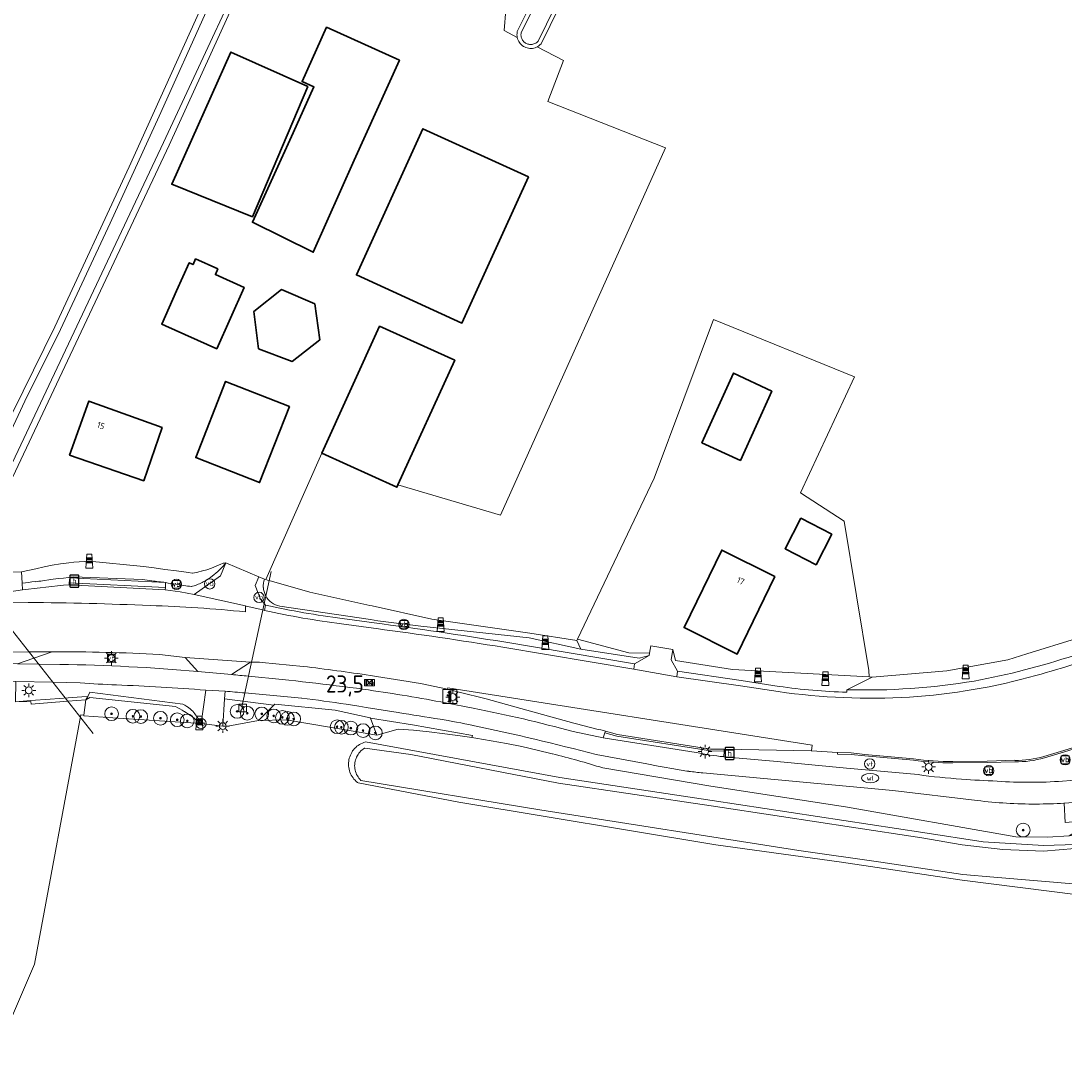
# Model space of a CAD drawing. Header units: metres. Extents: x 125158 to 132124, y 450612 to 454469.
# Tile 106 of 173: x 129095 to 129247, y 452005 to 452158. Entities that reach past the tile are written whole.
import ezdxf
from ezdxf.enums import TextEntityAlignment as Align

# ---------------------------------------------------------------- set-up
doc = ezdxf.new("R2010")
doc.units = ezdxf.units.M
doc.layers.get('0').update_dxf_attribs({"color": 8})
for name, color, linetype, lineweight in [('B-XX-BV-GELEIDECONSTRUCTIE-GV', 8, 'Continuous', 18), ('B-XX-GR-BOOM-S', 8, 'Continuous', 25), ('B-XX-IE-MEUBILAIR_WEGMEUBILAIR-S', 8, 'Continuous', 25), ('B-XX-KL-BRANDSTOF_LOCATIEPAAL-S', 8, 'Continuous', 25), ('B-XX-KL-ET_LS_OV_LICHTMAST-S', 8, 'Continuous', 25), ('B-XX-KL-WATER_PUT-S', 8, 'Continuous', 25), ('B-XX-KW-KUNSTWERK_DUIKER-G', 8, 'Continuous', 18), ('B-XX-OG-BEBOUWING-GV', 8, 'Continuous', 35), ('B-XX-OG-BEBOUWING-T18', 8, 'Continuous', 18), ('B-XX-OG-TERREIN_CULTUURSCHEIDING-GV', 8, 'Continuous', 18), ('B-XX-OG-WATER-GV', 8, 'Continuous', 18), ('B-XX-OG-WATER_SLOOT-GV', 8, 'Continuous', 18), ('B-XX-OG-WEG-GV', 8, 'Continuous', 18), ('B-XX-RI-GWA_RIOOLPUT-S', 8, 'Continuous', 25), ('B-XX-VW-HALTEPAAL-S', 8, 'Continuous', 25), ('B-XX-VW-HECTOMETRERING-S', 8, 'Continuous', 25), ('B-XX-VW-VERKEERSTEKEN_BORD-S', 8, 'Continuous', 25), ('B-XX-VW-VERKEERSTEKEN_DRAAGCONSTRUCTIE-S', 8, 'Continuous', 25)]:
    doc.layers.add(name, color=color, linetype=linetype, lineweight=lineweight)
doc.layers.add('TOPOT30', color=1, linetype='Continuous')
doc.styles.add('ISO', font='iso', dxfattribs={"height": 5})
doc.styles.add('NLCS-ISO', font='NLCS-ISO.ttf')
doc.styles.add('NLCS-ISO-M-T18', font='NLCS-ISO.ttf', dxfattribs={"height": 1.8})

# ---------------------------------------------------------------- blocks, each defined once
blk = doc.blocks.new('SRI-PUT_INSPECTIEPUT_RIOOLPUT-SO')
at = {"color": 0, "linetype": 'ByBlock', "lineweight": 18}
blk.add_lwpolyline([(-1.12, -1.12), (1.12, -1.12), (1.12, 1.12), (-1.12, 1.12)], close=True, dxfattribs=at)
at = {"color": 0, "linetype": 'ByBlock', "lineweight": 18, "style": 'NLCS-ISO'}
blk.add_text('r', height=1.5, dxfattribs=at).set_placement((0, 0.28), align=Align.MIDDLE_CENTER)
blk = doc.blocks.new('SKL-WATER_WATERLEIDINGPUT-SO')
at = {"color": 0, "linetype": 'ByBlock', "lineweight": 18}
blk.add_ellipse((0, 0), major_axis=(2.5, 0), ratio=0.54, dxfattribs=at)
at = {"color": 0, "linetype": 'ByBlock', "lineweight": 18, "style": 'NLCS-ISO'}
blk.add_text('wl', height=1.5, dxfattribs=at).set_placement((0, 0), align=Align.MIDDLE_CENTER)
blk = doc.blocks.new('SIE-WATER_VERKLIKKER_TRANSPORTLEIDING-SO')
at = {"color": 0, "linetype": 'ByBlock', "lineweight": 18}
blk.add_circle((0, 0), 1.5, dxfattribs=at)
at = {"color": 0, "linetype": 'ByBlock', "lineweight": 18, "style": 'NLCS-ISO'}
blk.add_text('vt', height=1.5, dxfattribs=at).set_placement((0, 0), align=Align.MIDDLE_CENTER)
blk = doc.blocks.new('SIE-WEG_VERKEERSBORD-SO')
at = {"color": 0, "linetype": 'ByBlock', "lineweight": 18}
blk.add_lwpolyline([(-1.125, -1.125), (1.125, -1.125), (1.125, 1.125), (-1.125, 1.125)], close=True, dxfattribs=at)
at = {"color": 0, "linetype": 'ByBlock', "lineweight": 18, "style": 'NLCS-ISO'}
blk.add_text('vb', height=1.5, dxfattribs=at).set_placement((0, 0), align=Align.MIDDLE_CENTER)
blk = doc.blocks.new('SIE-WEG_VERKEERSBORD_INFORMATIE-SO')
at = {"linetype": 'ByBlock', "lineweight": 18}
h = blk.add_hatch(color=0, dxfattribs=at)
h.dxf.hatch_style = 1
h.paths.add_polyline_path([(0.32, 0.49), (-0.82, 0.49), (-0.82, 0.19), (-0.32, 0.19), (-0.32, -1.62), (0.32, -1.62)])
h = blk.add_hatch(color=0, dxfattribs=at)
h.dxf.hatch_style = 1
edge = h.paths.add_edge_path()
edge.add_arc((0, 1.25), 0.373, 0, 360)
at = {"color": 0, "linetype": 'ByBlock', "lineweight": 18}
for points in [[(-2, -2), (2, -2), (2, 2), (-2, 2)], [(0.32, 0.49), (-0.82, 0.49), (-0.82, 0.19), (-0.32, 0.19), (-0.32, -1.62), (0.32, -1.62)]]:
    blk.add_lwpolyline(points, close=True, dxfattribs=at)
blk.add_circle((0, 1.25), 0.373, dxfattribs=at)
blk = doc.blocks.new('SIE-WEG_PAAL_VERKEERSBORD-SO')
at = {"color": 0, "linetype": 'ByBlock', "lineweight": 18}
blk.add_circle((0, 0), 1.5, dxfattribs=at)
at = {"color": 0, "linetype": 'ByBlock', "lineweight": 18, "style": 'NLCS-ISO'}
blk.add_text('vb', height=1.5, dxfattribs=at).set_placement((0, 0.13), align=Align.MIDDLE_CENTER)
blk = doc.blocks.new('SKL-ET_OV_LICHTMAST-SO')
at = {"color": 0, "linetype": 'ByBlock', "lineweight": 18}
for points in [[(-1.25, 0), (-2, 0)], [(-1.41, 1.41), (-0.88, 0.88)], [(0, 2), (0, 1.25)], [(0.88, 0.88), (1.41, 1.41)], [(2, 0), (1.25, 0)], [(-1.41, -1.41), (-0.88, -0.88)], [(0, -1.25), (0, -2)], [(0.88, -0.88), (1.41, -1.41)]]:
    blk.add_lwpolyline(points, dxfattribs=at)
blk.add_circle((0, 0), 1, dxfattribs=at)
blk = doc.blocks.new('SIE-WEG_PAAL_HECTOMETERPAAL-SO')
at = {"color": 0, "linetype": 'ByBlock', "lineweight": 18}
blk.add_lwpolyline([(-1.44375, -0.94375), (1.44375, -0.94375), (1.44375, 0.94375), (-1.44375, 0.94375)], close=True, dxfattribs=at)
at = {"color": 0, "linetype": 'ByBlock', "lineweight": 18, "style": 'NLCS-ISO'}
blk.add_text('hm', height=1.5, dxfattribs=at).set_placement((0, 0), align=Align.MIDDLE_CENTER)
blk = doc.blocks.new('SVW-HALTEPAAL-SO')
for p, q in [((-1.29, 1.06), (1.29, 1.06)), ((-1.29, -1.06), (1.29, -1.06))]:
    blk.add_line(p, q)
blk.add_lwpolyline([(-1.09, -1.76), (1.09, -1.76, 0.414214), (1.29, -1.56), (1.29, 1.56, 0.414214), (1.09, 1.76), (-1.09, 1.76, 0.414214), (-1.29, 1.56), (-1.29, -1.56, 0.414214)], format="xyb", close=True)
at = {"lineweight": 18, "style": 'NLCS-ISO'}
blk.add_text('h', height=1.8, dxfattribs=at).set_placement((0.02, 0.01), align=Align.MIDDLE_CENTER)
blk = doc.blocks.new('SIE-WEG_PAAL_GRENSPAAL-SO')
at = {"linetype": 'ByBlock', "lineweight": 18}
h = blk.add_hatch(color=0, dxfattribs=at)
h.dxf.hatch_style = 1
h.paths.add_polyline_path([(0.90625, -0.5), (0.875, 0), (-0.875, 0), (-0.90625, -0.5)])
h.paths.add_polyline_path([(-0.8125, 1), (-0.84375, 0.5), (0.84375, 0.5), (0.8125, 1)])
at = {"color": 0, "linetype": 'ByBlock', "lineweight": 18}
blk.add_lwpolyline([(-1, -2), (1, -2), (0.75, 2), (-0.75, 2)], close=True, dxfattribs=at)
for points in [[(0.875, 0), (-0.875, 0)], [(0.84375, 0.5), (-0.84375, 0.5)], [(0.8125, 1), (-0.8125, 1)], [(0.90625, -0.5), (-0.90625, -0.5)]]:
    blk.add_lwpolyline(points, dxfattribs=at)
blk = doc.blocks.new('SGR-BOOM_01-SO')
at = {"linetype": 'ByBlock', "lineweight": 18}
h = blk.add_hatch(color=0, dxfattribs=at)
h.dxf.hatch_style = 1
edge = h.paths.add_edge_path()
edge.add_arc((0, 0), 0.25, 0, 360)
at = {"color": 0, "linetype": 'ByBlock', "lineweight": 18}
for radius in [2, 0.25]:
    blk.add_circle((0, 0), radius, dxfattribs=at)
blk = doc.blocks.new('kilometerpaal')
at = {"color": 0}
for p, q in [((-0.44, 0.44), (0.44, -0.44)), ((-0.44, -0.44), (-0.44, 0.44)), ((0.44, 0.44), (-0.44, -0.44)), ((0.44, -0.44), (0.44, 0.44))]:
    blk.add_line(p, q, dxfattribs=at)
at = {"color": 0, "style": 'ISO'}
blk.add_attdef('KILOMETERPAAL', (0.59, 0.87), '', height=2.5, dxfattribs=at)

msp = doc.modelspace()

# ---------------------------------------------------------------- linework, layer by layer
at = {"layer": 'B-XX-BV-GELEIDECONSTRUCTIE-GV'}
for points in [[(129101.81, 452076.09), (129115.8, 452075.38), (129115.81, 452075.7), (129101.82, 452076.39)], [(129197.21, 452052.16), (129195.21, 452052.16), (129181.67, 452054.31), (129179.9, 452054.79), (129179.8, 452054.51), (129181.55, 452054.04), (129195.21, 452051.9), (129197.2, 452051.86)]]:
    msp.add_lwpolyline(points, close=True, dxfattribs=at)
for points in [[(129256.97, 452055.23), (129256.21, 452054.99), (129252.2, 452053.66), (129251.45, 452053.41), (129246.21, 452051.8), (129243.77, 452051.1)], [(129243.84, 452050.9), (129246.27, 452051.6), (129251.51, 452053.21), (129256.27, 452054.79)], [(129224.79, 452050.74), (129217.7, 452051.37), (129215.7, 452051.6), (129213.72, 452051.65), (129213.71, 452051.44), (129215.68, 452051.39), (129217.68, 452051.16), (129224.76, 452050.53)], [(129239.53, 452050.53), (129235.52, 452050.41), (129230.51, 452050.36)], [(129230.52, 452050.15), (129235.53, 452050.2), (129239.54, 452050.31)]]:
    msp.add_lwpolyline(points, dxfattribs=at)
for centre, radius, start, end in [((129230.38, 452091.79), 41.64, 262.2412, 270.1809), ((129239.83, 452064.27), 13.96, 268.7899, 286.6786)]:
    msp.add_arc(centre, radius, start, end, dxfattribs=at)
at = {"layer": 'B-XX-BV-GELEIDECONSTRUCTIE-GV', "extrusion": (0, 0, -1)}
for centre, radius, start, end in [((-129230.37, 452091.65), 41.29, 269.8048, 277.7715), ((-129239.83, 452064.23), 13.71, 253.3002, 271.2575)]:
    msp.add_arc(centre, radius, start, end, dxfattribs=at)
at = {"layer": 'B-XX-KW-KUNSTWERK_DUIKER-G'}
for points in [[(129105.29, 452054.43), (129088.71, 452075.52), (129085.93, 452079.06)], [(129126.94, 452058.34), (129131.2, 452078.04)]]:
    msp.add_lwpolyline(points, dxfattribs=at)
at = {"layer": 'B-XX-OG-BEBOUWING-GV'}
for points in [[(129149.91, 452152.52), (129139.29, 452157.3), (129135.72, 452149.39), (129137.45, 452148.61), (129134.43, 452141.91), (129128.48, 452128.88), (129137.36, 452124.53), (129143.33, 452137.91)], [(129136.58, 452148.66), (129125.35, 452153.68), (129116.75, 452134.42), (129128.49, 452129.69)], [(129168.71, 452135.49), (129153.32, 452142.5), (129143.64, 452121.22), (129159.01, 452114.2)], [(129123.47, 452122.11), (129120.22, 452123.56), (129119.85, 452122.73), (129119.28, 452122.99), (129117.45, 452118.88), (129115.29, 452114.05), (129115.85, 452113.8), (129123.29, 452110.47), (129127.28, 452119.41), (129123.1, 452121.28)], [(129137.57, 452117.03), (129132.7, 452119.08), (129128.69, 452115.89), (129129.39, 452110.47), (129134.28, 452108.63), (129138.3, 452111.79)], [(129157.97, 452108.8), (129147.02, 452113.75), (129138.59, 452095.28), (129149.54, 452090.3), (129149.69, 452090.63)], [(129204.16, 452104.28), (129198.57, 452106.92), (129193.95, 452096.78), (129199.57, 452094.2)], [(129133.9, 452102.04), (129124.59, 452105.71), (129120.23, 452094.63), (129129.54, 452090.97)], [(129115.34, 452099.02), (129104.67, 452102.84), (129101.86, 452094.98), (129112.66, 452091.25)], [(129212.88, 452083.46), (129208.37, 452085.78), (129206.08, 452081.33), (129210.58, 452079.01)], [(129204.57, 452077.29), (129196.84, 452081.15), (129191.37, 452069.85), (129199.1, 452065.99)]]:
    msp.add_lwpolyline(points, close=True, dxfattribs=at)
at = {"layer": 'B-XX-OG-TERREIN_CULTUURSCHEIDING-GV'}
for points in [[(129161.01, 452382.52), (129069.71, 452181.24), (129067.84, 452177.14), (129057.86, 452147.18), (129055.82, 452088.08), (129055.85, 452086.36), (129086.74, 452086.42), (129092.01, 452097.96), (129099.69, 452113.65), (129110.53, 452136.95), (129121.12, 452160.37), (129127.7, 452174.38), (129157.37, 452236.47), (129196.36, 452312.45), (129210.53, 452339.44), (129210.73, 452339.92), (129210.87, 452340.4), (129210.95, 452340.9), (129210.97, 452341.41), (129210.94, 452341.91), (129210.86, 452342.41), (129210.74, 452342.8), (129204.11, 452352.42)], [(129247.52, 452295.65), (129245.19, 452291.96), (129242.21, 452293.29), (129241.5, 452292.55), (129239.82, 452290.46), (129228.82, 452270.1), (129228.51, 452269.5), (129209.78, 452233.68), (129188.83, 452192.2), (129170.56, 452154.9), (129170.37, 452154.72), (129170.22, 452154.59), (129170.05, 452154.48), (129169.96, 452154.43), (129173.81, 452152.44), (129171.51, 452146.49), (129188.66, 452139.74), (129164.61, 452086.24), (129149.69, 452090.63), (129149.54, 452090.3), (129138.59, 452095.28), (129130.43, 452076.84)], [(129129.77, 452169.55), (129116.35, 452140.13), (129087.9, 452079.89), (129087.6, 452079.37), (129087.24, 452078.89)], [(129121.84, 452078.28), (129122.53, 452078.52), (129122.88, 452078.66), (129123.21, 452078.8), (129123.88, 452079.1), (129124.12, 452079.2), (129124.25, 452079.24), (129124.38, 452079.26), (129124.63, 452079.29), (129129.41, 452077.25), (129130.23, 452076.9), (129130.43, 452076.84), (129138.59, 452095.28), (129147.02, 452113.75), (129157.97, 452108.8), (129149.69, 452090.63), (129164.61, 452086.24), (129188.66, 452139.74), (129171.51, 452146.49), (129173.81, 452152.44), (129169.96, 452154.43), (129169.87, 452154.39), (129169.69, 452154.31), (129169.49, 452154.25), (129169.3, 452154.22), (129169.1, 452154.2), (129168.89, 452154.2), (129168.7, 452154.23), (129168.5, 452154.27), (129168.31, 452154.33), (129168.13, 452154.42), (129167.95, 452154.51), (129167.79, 452154.63), (129167.64, 452154.76), (129167.5, 452154.91), (129167.38, 452155.07), (129167.27, 452155.24), (129167.18, 452155.42), (129167.11, 452155.61), (129167.06, 452155.8), (129167.06, 452155.81), (129165.14, 452156.8), (129165.41, 452159.85)], [(129130.43, 452076.84), (129130.68, 452076.77), (129130.91, 452076.71), (129136.85, 452075.04), (129145.57, 452073.1), (129145.94, 452073.01), (129154.61, 452071.11), (129168.88, 452069.03), (129175.75, 452067.99), (129175.84, 452068.18), (129186.99, 452091.64), (129195.64, 452114.74), (129216.2, 452106.4), (129208.34, 452089.49), (129214.69, 452085.37), (129218.26, 452063.62), (129218.32, 452062.68), (129218.78, 452062.65), (129229.64, 452063.57), (129238.5, 452065.16), (129241.29, 452066.04), (129248.51, 452068.29)], [(129087.24, 452078.89), (129086.86, 452078.48), (129091.27, 452077.9), (129094.87, 452077.99), (129096.95, 452078.44), (129098.14, 452078.71), (129099.34, 452078.94), (129100.54, 452079.14), (129101.74, 452079.3), (129102.49, 452079.38), (129103.23, 452079.45), (129103.98, 452079.5), (129104.73, 452079.53), (129112.63, 452078.74), (129114.17, 452078.54), (129115.71, 452078.34), (129117.44, 452078.12), (129119.18, 452077.9), (129119.73, 452077.78)], [(129087.77, 452000), (129096.77, 452020.84), (129103.49, 452057.13), (129103.93, 452057.09), (129104.21, 452059.32), (129101.6, 452059.13), (129096.24, 452058.73), (129096.19, 452059.08), (129094, 452059.05)], [(129172.17, 452051.49), (129169.96, 452052.02), (129167.73, 452052.52), (129165.5, 452052.97), (129163.26, 452053.39), (129161.01, 452053.77), (129160.45, 452053.86), (129158.76, 452054.11), (129156.5, 452054.41), (129154.24, 452054.68), (129151.97, 452054.9), (129149.7, 452055.09), (129146.62, 452054.21), (129133.4, 452056.42), (129129.35, 452056.32), (129124.91, 452055.5), (129124.17, 452055.51), (129122.58, 452055.71), (129121, 452055.9), (129108.16, 452056.72), (129105.33, 452056.9), (129103.92, 452056.99), (129103.93, 452057.09), (129103.49, 452057.13), (129096.77, 452020.84), (129087.77, 452000)], [(129261.41, 452029.32), (129231.87, 452033.06), (129213.94, 452035.75), (129196.01, 452038.21), (129158.57, 452044.43), (129143.88, 452047.24), (129143.78, 452047.31), (129143.6, 452047.46), (129143.43, 452047.62), (129143.28, 452047.79), (129143.14, 452047.98), (129143.01, 452048.17), (129142.89, 452048.37), (129142.78, 452048.58), (129142.7, 452048.79), (129142.62, 452049.01), (129142.56, 452049.23), (129142.52, 452049.46), (129142.49, 452049.69), (129142.48, 452049.92), (129142.49, 452050.16), (129142.51, 452050.39), (129142.54, 452050.62), (129142.6, 452050.84), (129142.66, 452051.06), (129142.75, 452051.28), (129142.85, 452051.49), (129142.96, 452051.69), (129143.08, 452051.89), (129143.22, 452052.07), (129143.37, 452052.25), (129143.54, 452052.41), (129143.71, 452052.57), (129143.9, 452052.71), (129144.09, 452052.84), (129144.29, 452052.95), (129144.5, 452053.05), (129144.72, 452053.14), (129144.94, 452053.21), (129173.24, 452048.04), (129195.44, 452044.7), (129210.78, 452042.37), (129226.12, 452040.04), (129234.91, 452038.66), (129243.71, 452038.13), (129253.12, 452038.43)], [(129267.66, 452035.57), (129266.67, 452035.91), (129257.37, 452039.1), (129248.42, 452039.57), (129247.47, 452039.52), (129244.29, 452039.34), (129239.67, 452039.4), (129214.87, 452043.76), (129195.24, 452046.77), (129179.54, 452049.42)]]:
    msp.add_lwpolyline(points, dxfattribs=at)
for points in [[(129241.3, 452304.87), (129241.05, 452305.82), (129240.13, 452304.58), (129233.79, 452293.52), (129203.24, 452233.93), (129172.04, 452172.83), (129165.41, 452159.85), (129165.14, 452156.8), (129167.06, 452155.81), (129167.03, 452156), (129167.02, 452156.2), (129167.03, 452156.4), (129167.07, 452156.66), (129186.82, 452196.26), (129209.33, 452238.46), (129228.2, 452274.92), (129240.95, 452298.53), (129241.23, 452298.95), (129241.44, 452299.35), (129241.61, 452299.77), (129241.73, 452300.2), (129241.8, 452300.65), (129241.83, 452301.1), (129241.81, 452301.55)], [(129128.48, 452128.88), (129134.43, 452141.91), (129137.45, 452148.61), (129135.72, 452149.39), (129139.29, 452157.3), (129149.91, 452152.52), (129143.33, 452137.91), (129137.36, 452124.53)], [(129116.75, 452134.42), (129125.35, 452153.68), (129136.58, 452148.66), (129128.49, 452129.69)], [(129143.64, 452121.22), (129153.32, 452142.5), (129168.71, 452135.49), (129159.01, 452114.2)], [(129115.85, 452113.8), (129115.29, 452114.05), (129117.45, 452118.88), (129119.28, 452122.99), (129119.85, 452122.73), (129120.22, 452123.56), (129123.47, 452122.11), (129123.1, 452121.28), (129127.28, 452119.41), (129123.29, 452110.47)], [(129129.39, 452110.47), (129128.69, 452115.89), (129132.7, 452119.08), (129137.57, 452117.03), (129138.3, 452111.79), (129134.28, 452108.63)], [(129216.2, 452106.4), (129195.64, 452114.74), (129186.99, 452091.64), (129175.84, 452068.18), (129183.32, 452066.19), (129186.34, 452066.11), (129186.52, 452067.2), (129189.73, 452066.66), (129190.13, 452065.09), (129198.4, 452063.76), (129218.32, 452062.68), (129218.26, 452063.62), (129214.69, 452085.37), (129208.34, 452089.49)], [(129193.95, 452096.78), (129198.57, 452106.92), (129204.16, 452104.28), (129199.57, 452094.2)], [(129120.23, 452094.63), (129124.59, 452105.71), (129133.9, 452102.04), (129129.54, 452090.97)], [(129101.86, 452094.98), (129104.67, 452102.84), (129115.34, 452099.02), (129112.66, 452091.25)], [(129206.08, 452081.33), (129208.37, 452085.78), (129212.88, 452083.46), (129210.58, 452079.01)], [(129196.84, 452081.15), (129204.57, 452077.29), (129199.1, 452065.99), (129191.37, 452069.85)], [(129183.32, 452066.19), (129175.84, 452068.18), (129175.75, 452067.99), (129176.34, 452066.72), (129184.8, 452065.4), (129186.29, 452065.8), (129186.34, 452066.11)], [(129146.62, 452054.21), (129149.7, 452055.09), (129151.97, 452054.9), (129154.24, 452054.68), (129156.5, 452054.41), (129158.76, 452054.11), (129160.45, 452053.86), (129160.53, 452054.12), (129151.81, 452055.69), (129145.69, 452056.66)]]:
    msp.add_lwpolyline(points, close=True, dxfattribs=at)
for centre, radius, start, end in [((129114.55, 452105.17), 27.88, 280.725, 283.4093), ((129118.25, 452089.68), 11.94, 283.3586, 287.4902), ((129140.29, 451923.89), 131.52, 72.6349, 75.9699)]:
    msp.add_arc(centre, radius, start, end, dxfattribs=at)
at = {"layer": 'B-XX-OG-WATER-GV'}
for points in [[(129187.34, 452196), (129167.63, 452156.49), (129167.61, 452156.36), (129167.6, 452156.18), (129167.62, 452155.99), (129167.64, 452155.87), (129167.71, 452155.67), (129167.77, 452155.53), (129167.84, 452155.42), (129167.91, 452155.32), (129167.99, 452155.23), (129168.08, 452155.14), (129168.18, 452155.06), (129168.28, 452154.99), (129168.39, 452154.93), (129168.5, 452154.88), (129168.62, 452154.84), (129168.74, 452154.81), (129168.86, 452154.79), (129169.04, 452154.78), (129169.23, 452154.79), (129169.35, 452154.82), (129169.5, 452154.86), (129169.75, 452154.98), (129169.9, 452155.08), (129170, 452155.16), (129170.09, 452155.25), (129188.31, 452192.46)], [(129121.96, 452159.98), (129114.92, 452144.36), (129107.77, 452128.78), (129100.52, 452113.26), (129095.35, 452102.82), (129090.38, 452092.29), (129085.58, 452081.67), (129085.24, 452081.15), (129085.05, 452080.88), (129084.8, 452080.6), (129084.57, 452080.36), (129084.3, 452080.13), (129086.19, 452078.72), (129086.4, 452078.72), (129086.75, 452079.31), (129088.2, 452082.68), (129115.52, 452140.52), (129131.2, 452174.13)], [(129248.28, 452037.71), (129243.73, 452037.3), (129237.78, 452037.56), (129231.86, 452038.2), (129226, 452039.23), (129215.77, 452040.78), (129205.55, 452042.33), (129195.32, 452043.89), (129173.09, 452047.19), (129151.57, 452051.38), (129144.87, 452052.32), (129144.82, 452052.29), (129144.63, 452052.17), (129144.46, 452052.04), (129144.3, 452051.89), (129144.15, 452051.74), (129144.01, 452051.57), (129143.88, 452051.39), (129143.77, 452051.21), (129143.67, 452051.01), (129143.58, 452050.81), (129143.51, 452050.61), (129143.46, 452050.4), (129143.42, 452050.18), (129143.39, 452049.97), (129143.38, 452049.75), (129143.39, 452049.53), (129143.42, 452049.32), (129143.46, 452049.1), (129143.51, 452048.89), (129143.58, 452048.68), (129143.67, 452048.48), (129143.77, 452048.29), (129143.88, 452048.11), (129144.01, 452047.93), (129144.15, 452047.76), (129144.3, 452047.61), (129170.34, 452043.3), (129208.08, 452037.41), (129220.03, 452035.69), (129231.96, 452033.88), (129236.49, 452033.53), (129249.22, 452032.45)]]:
    msp.add_lwpolyline(points, dxfattribs=at)
at = {"layer": 'B-XX-OG-WATER_SLOOT-GV'}
for points in [[(129186.82, 452196.26), (129167.07, 452156.66), (129167.03, 452156.4), (129167.02, 452156.2), (129167.03, 452156), (129167.06, 452155.81), (129167.06, 452155.8), (129167.11, 452155.61), (129167.18, 452155.42), (129167.27, 452155.24), (129167.38, 452155.07), (129167.5, 452154.91), (129167.64, 452154.76), (129167.79, 452154.63), (129167.95, 452154.51), (129168.13, 452154.42), (129168.31, 452154.33), (129168.5, 452154.27), (129168.7, 452154.23), (129168.89, 452154.2), (129169.1, 452154.2), (129169.3, 452154.22), (129169.49, 452154.25), (129169.69, 452154.31), (129169.87, 452154.39), (129169.96, 452154.43), (129170.05, 452154.48), (129170.22, 452154.59), (129170.37, 452154.72), (129170.56, 452154.9), (129188.83, 452192.2)], [(129188.31, 452192.46), (129170.09, 452155.25), (129170, 452155.16), (129169.9, 452155.08), (129169.75, 452154.98), (129169.5, 452154.86), (129169.35, 452154.82), (129169.23, 452154.79), (129169.04, 452154.78), (129168.86, 452154.79), (129168.74, 452154.81), (129168.62, 452154.84), (129168.5, 452154.88), (129168.39, 452154.93), (129168.28, 452154.99), (129168.18, 452155.06), (129168.08, 452155.14), (129167.99, 452155.23), (129167.91, 452155.32), (129167.84, 452155.42), (129167.77, 452155.53), (129167.71, 452155.67), (129167.64, 452155.87), (129167.62, 452155.99), (129167.6, 452156.18), (129167.61, 452156.36), (129167.63, 452156.49), (129187.34, 452196)], [(129131.2, 452174.13), (129115.52, 452140.52), (129088.2, 452082.68), (129086.75, 452079.31), (129086.4, 452078.72), (129086.86, 452078.48), (129087.24, 452078.89), (129087.6, 452079.37), (129087.9, 452079.89), (129116.35, 452140.13), (129129.77, 452169.55)], [(129121.12, 452160.37), (129110.53, 452136.95), (129099.69, 452113.65), (129092.01, 452097.96), (129086.74, 452086.42), (129084.79, 452082.14), (129084.24, 452081.11), (129083.75, 452080.55), (129084.3, 452080.13), (129084.57, 452080.36), (129084.8, 452080.6), (129085.05, 452080.88), (129085.24, 452081.15), (129085.58, 452081.67), (129090.38, 452092.29), (129095.35, 452102.82), (129100.52, 452113.26), (129107.77, 452128.78), (129114.92, 452144.36), (129121.96, 452159.98)], [(129253.12, 452038.43), (129243.71, 452038.13), (129234.91, 452038.66), (129226.12, 452040.04), (129210.78, 452042.37), (129195.44, 452044.7), (129173.24, 452048.04), (129144.94, 452053.21), (129144.72, 452053.14), (129144.5, 452053.05), (129144.29, 452052.95), (129144.09, 452052.84), (129143.9, 452052.71), (129143.71, 452052.57), (129143.54, 452052.41), (129143.37, 452052.25), (129143.22, 452052.07), (129143.08, 452051.89), (129142.96, 452051.69), (129142.85, 452051.49), (129142.75, 452051.28), (129142.66, 452051.06), (129142.6, 452050.84), (129142.54, 452050.62), (129142.51, 452050.39), (129142.49, 452050.16), (129142.48, 452049.92), (129142.49, 452049.69), (129142.52, 452049.46), (129142.56, 452049.23), (129142.62, 452049.01), (129142.7, 452048.79), (129142.78, 452048.58), (129142.89, 452048.37), (129143.01, 452048.17), (129143.14, 452047.98), (129143.28, 452047.79), (129143.43, 452047.62), (129143.6, 452047.46), (129143.78, 452047.31), (129143.88, 452047.24), (129158.57, 452044.43), (129196.01, 452038.21), (129213.94, 452035.75), (129231.87, 452033.06), (129261.41, 452029.32)], [(129249.22, 452032.45), (129236.49, 452033.53), (129231.96, 452033.88), (129220.03, 452035.69), (129208.08, 452037.41), (129170.34, 452043.3), (129144.3, 452047.61), (129144.15, 452047.76), (129144.01, 452047.93), (129143.88, 452048.11), (129143.77, 452048.29), (129143.67, 452048.48), (129143.58, 452048.68), (129143.51, 452048.89), (129143.46, 452049.1), (129143.42, 452049.32), (129143.39, 452049.53), (129143.38, 452049.75), (129143.39, 452049.97), (129143.42, 452050.18), (129143.46, 452050.4), (129143.51, 452050.61), (129143.58, 452050.81), (129143.67, 452051.01), (129143.77, 452051.21), (129143.88, 452051.39), (129144.01, 452051.57), (129144.15, 452051.74), (129144.3, 452051.89), (129144.46, 452052.04), (129144.63, 452052.17), (129144.82, 452052.29), (129144.87, 452052.32), (129151.57, 452051.38), (129173.09, 452047.19), (129195.32, 452043.89), (129205.55, 452042.33), (129215.77, 452040.78), (129226, 452039.23), (129231.86, 452038.2), (129237.78, 452037.56), (129243.73, 452037.3), (129248.28, 452037.71)]]:
    msp.add_lwpolyline(points, dxfattribs=at)
at = {"layer": 'B-XX-OG-WEG-GV'}
for points in [[(129101.74, 452079.3), (129100.54, 452079.14), (129099.34, 452078.94)], [(129103.23, 452079.45), (129102.49, 452079.38), (129101.74, 452079.3)], [(129104.73, 452079.53), (129103.98, 452079.5), (129103.23, 452079.45)], [(129119.73, 452077.78), (129119.18, 452077.9), (129117.44, 452078.12), (129115.71, 452078.34), (129114.17, 452078.54), (129112.63, 452078.74), (129104.73, 452079.53)], [(129115.8, 452075.38), (129117.95, 452075.05), (129120.02, 452074.69), (129123.86, 452077.4), (129124.63, 452079.29)], [(129123.88, 452079.1), (129123.21, 452078.8), (129122.88, 452078.66), (129122.53, 452078.52), (129121.84, 452078.28)], [(129124.63, 452079.29), (129124.38, 452079.26), (129124.25, 452079.24), (129124.12, 452079.2), (129123.88, 452079.1)], [(129096.95, 452078.44), (129094.87, 452077.99), (129094.96, 452076.33)], [(129099.34, 452078.94), (129098.14, 452078.71), (129096.95, 452078.44)], [(129094.96, 452076.33), (129095.02, 452075.35)], [(129097.92, 452076.68), (129099.15, 452076.85), (129100.21, 452076.99), (129100.96, 452077.08), (129102.45, 452077.26), (129112.47, 452076.84), (129113.83, 452076.67)], [(129100.21, 452076.99), (129099.15, 452076.85), (129097.92, 452076.68)], [(129113.83, 452076.67), (129112.47, 452076.84), (129102.45, 452077.26), (129100.96, 452077.08), (129100.21, 452076.99)], [(129101.81, 452076.09), (129101.82, 452076.39), (129101.87, 452077.1), (129115.85, 452076.44)], [(129127.48, 452072.14), (129127.49, 452073.02), (129120.02, 452074.69), (129117.95, 452075.05), (129115.8, 452075.38), (129101.81, 452076.09)], [(129115.85, 452076.44), (129115.81, 452075.7), (129115.8, 452075.38)], [(129120.21, 452076), (129119.59, 452075.83)], [(129119.59, 452075.83), (129120.21, 452076)], [(129130.23, 452076.9), (129129.41, 452077.25), (129128.9, 452076), (129129.66, 452073.98), (129130.19, 452073.38), (129130.41, 452073.14)], [(129176.34, 452066.72), (129175.75, 452067.99), (129168.88, 452069.03), (129154.61, 452071.11), (129145.94, 452073.01), (129145.57, 452073.1), (129136.85, 452075.04), (129130.91, 452076.71), (129130.68, 452076.77), (129130.43, 452076.84), (129130.23, 452076.9)], [(129095.02, 452075.35), (129091.38, 452074.82), (129089.51, 452074.49), (129086.63, 452073.98), (129086.67, 452073.35), (129090.36, 452073.42), (129095.82, 452073.51)], [(129130.43, 452074.48), (129130.4, 452074.55)], [(129130.4, 452074.55), (129130.43, 452074.48)], [(129095.82, 452073.51), (129090.36, 452073.42), (129086.67, 452073.35), (129086.63, 452073.98), (129083.96, 452073.52), (129082.27, 452073.35)], [(129130.26, 452072.37), (129129.99, 452072.44), (129127.58, 452073), (129127.49, 452073.02), (129127.48, 452072.14)], [(129130.41, 452073.14), (129130.26, 452072.37)], [(129165.11, 452067.77), (129184.13, 452064.59), (129186.29, 452065.8), (129184.8, 452065.4), (129176.34, 452066.72), (129168.79, 452068.39), (129153.04, 452070.09), (129146.75, 452070.86), (129145.67, 452071.02), (129132.49, 452072.97)], [(129132.49, 452072.97), (129145.67, 452071.02), (129146.75, 452070.86), (129153.04, 452070.09), (129168.79, 452068.39), (129176.34, 452066.72)], [(129257.8, 452071.91), (129248.51, 452068.29), (129241.29, 452066.04), (129238.5, 452065.16), (129229.64, 452063.57), (129218.78, 452062.65), (129215.53, 452061.03), (129215.08, 452060.81)], [(129141.48, 452070.42), (129146.12, 452069.77), (129146.58, 452069.71)], [(129146.58, 452069.71), (129146.12, 452069.77), (129141.48, 452070.42)], [(129141.58, 452071.19), (129146.22, 452070.54)], [(129146.22, 452070.54), (129141.58, 452071.19)], [(129164.98, 452067), (129184.03, 452063.78), (129184.13, 452064.59)], [(129205.08, 452060.53), (129199.56, 452061.4), (129190.3, 452062.7), (129184.03, 452063.78), (129164.98, 452067)], [(129184.13, 452064.59), (129165.11, 452067.77)], [(129094.29, 452064.57), (129096.67, 452065.4), (129099.33, 452066.33), (129095.95, 452066.32), (129088.05, 452066.3)], [(129088.05, 452066.3), (129095.95, 452066.32), (129099.33, 452066.33)], [(129099.33, 452066.33), (129096.67, 452065.4), (129094.29, 452064.57), (129097.35, 452064.53), (129100.45, 452064.49)], [(129118.68, 452065.52), (129114.96, 452065.93)], [(129114.96, 452065.93), (129118.68, 452065.52), (129128.22, 452064.82), (129128.35, 452064.83)], [(129120.55, 452063.45), (129118.68, 452065.52)], [(129189.73, 452066.66), (129189.49, 452065.18), (129190.4, 452063.51), (129199.66, 452062.15), (129205.19, 452061.29)], [(129215.07, 452060.45), (129215.08, 452060.81), (129215.53, 452061.03), (129218.78, 452062.65), (129218.32, 452062.68), (129198.4, 452063.76), (129190.13, 452065.09), (129189.73, 452066.66)], [(129100.45, 452064.49), (129097.35, 452064.53), (129094.29, 452064.57), (129088.29, 452064.65)], [(129128.22, 452064.82), (129125.44, 452063.01)], [(129128.35, 452064.83), (129128.22, 452064.82)], [(129135.87, 452064.2), (129129.91, 452064.78)], [(129129.91, 452064.78), (129135.87, 452064.2)], [(129086.61, 452062.18), (129089.62, 452062.16), (129094.05, 452062.01), (129099.43, 452061.89), (129103.42, 452061.8)], [(129125.44, 452063.01), (129120.55, 452063.45)], [(129205.19, 452061.29), (129199.66, 452062.15), (129190.4, 452063.51), (129190.3, 452062.7), (129199.56, 452061.4), (129205.08, 452060.53)], [(129103.42, 452061.8), (129099.43, 452061.89), (129094.05, 452062.01), (129094, 452059.05), (129096.17, 452059.23), (129099.01, 452059.44), (129101.63, 452059.63), (129103.63, 452059.78), (129104.5, 452059.84), (129104.83, 452060.44), (129118.37, 452058.73)], [(129121, 452055.9), (129121.68, 452060.76)], [(129121.68, 452060.76), (129124.52, 452060.59)], [(129175.32, 452055.95), (129168.47, 452057.82), (129162.54, 452059.49), (129158.61, 452060.47), (129156.89, 452060.9), (129152.98, 452061.72)], [(129152.98, 452061.72), (129156.89, 452060.9), (129156.93, 452061.09), (129210.03, 452052.73), (129209.9, 452051.89), (129213.72, 452051.65), (129215.7, 452051.6), (129217.7, 452051.37), (129224.79, 452050.74)], [(129179.79, 452054.82), (129179.9, 452054.79), (129181.67, 452054.31), (129195.21, 452052.16), (129197.21, 452052.16), (129209.87, 452051.89), (129209.9, 452051.89), (129210.03, 452052.73), (129156.93, 452061.09), (129156.89, 452060.9)], [(129156.89, 452060.9), (129158.61, 452060.47), (129162.54, 452059.49), (129168.47, 452057.82), (129175.32, 452055.95)], [(129215.08, 452060.81), (129215.07, 452060.45)], [(129117.3, 452058.36), (129104.83, 452059.67), (129104.21, 452059.32), (129103.93, 452057.09), (129103.92, 452056.99), (129105.33, 452056.9), (129108.16, 452056.72), (129121, 452055.9)], [(129118.37, 452058.73), (129104.83, 452060.44), (129104.5, 452059.84), (129104.21, 452059.32), (129104.83, 452059.67), (129117.3, 452058.36)], [(129124.52, 452060.59), (129124.44, 452059.49), (129131.6, 452058.55), (129131.74, 452058.7), (129140.56, 452057.81), (129145.66, 452056.74), (129145.69, 452056.66), (129151.81, 452055.69), (129160.53, 452054.12), (129160.45, 452053.86), (129161.01, 452053.77), (129163.26, 452053.39), (129165.5, 452052.97), (129167.73, 452052.52), (129169.96, 452052.02), (129172.17, 452051.49)], [(129149.72, 452057.5), (129145.06, 452058.23), (129143.98, 452058.41), (129142.14, 452058.7)], [(129142.14, 452058.7), (129143.98, 452058.41), (129145.06, 452058.23)], [(129145.06, 452058.23), (129149.72, 452057.5)], [(129156.62, 452058.89), (129160.66, 452058.11)], [(129160.66, 452058.11), (129156.62, 452058.89)], [(129175.19, 452054.73), (129179.6, 452053.79), (129179.8, 452054.51), (129179.9, 452054.79), (129179.79, 452054.82)], [(129193.14, 452051.66), (129179.6, 452053.79), (129175.19, 452054.73)], [(129197.21, 452052.16), (129195.21, 452052.16), (129181.67, 452054.31), (129179.9, 452054.79), (129179.8, 452054.51), (129179.6, 452053.79), (129193.14, 452051.66)], [(129256.97, 452055.23), (129256.21, 452054.99), (129252.2, 452053.66), (129251.45, 452053.41), (129246.21, 452051.8), (129243.77, 452051.1)], [(129243.77, 452051.1), (129246.21, 452051.8), (129251.45, 452053.41), (129252.2, 452053.66)], [(129197.13, 452051.06), (129197.2, 452051.86), (129197.21, 452052.16)], [(129224.79, 452050.74), (129217.7, 452051.37), (129215.7, 452051.6), (129213.72, 452051.65), (129209.9, 452051.89), (129209.87, 452051.89), (129197.21, 452052.16), (129197.2, 452051.86), (129197.13, 452051.06), (129204.9, 452050.35), (129215.01, 452049.38), (129225.45, 452048.44)], [(129190.93, 452049.09), (129189.57, 452049.33), (129188.45, 452049.53), (129187.59, 452049.69), (129185.96, 452050.01), (129178.58, 452051.39)], [(129178.58, 452051.39), (129185.96, 452050.01), (129187.59, 452049.69), (129188.45, 452049.53), (129189.57, 452049.33), (129190.93, 452049.09)], [(129225.45, 452048.44), (129215.01, 452049.38), (129204.9, 452050.35), (129197.13, 452051.06)], [(129239.53, 452050.53), (129235.52, 452050.41), (129230.51, 452050.36)], [(129230.51, 452050.36), (129235.52, 452050.41), (129239.53, 452050.53)], [(129179.54, 452049.42), (129195.24, 452046.77), (129214.87, 452043.76), (129239.67, 452039.4), (129244.29, 452039.34), (129247.47, 452039.52), (129249.63, 452040.91), (129251.24, 452041.95), (129258.3, 452042.87), (129265.25, 452044.85), (129267.8, 452044.55), (129271.27, 452043.07), (129266.67, 452035.91), (129267.66, 452035.57), (129271.05, 452032.62), (129271.09, 452032.71), (129274.59, 452038.26), (129277.65, 452041.28)], [(129234.06, 452044.68), (129221.78, 452046.11), (129194.08, 452048.69)], [(129194.08, 452048.69), (129221.78, 452046.11), (129234.06, 452044.68)], [(129250.13, 452044.53), (129250.34, 452041.76), (129246.86, 452041.45), (129246.7, 452044.28)], [(129246.7, 452044.28), (129250.13, 452044.53)]]:
    msp.add_lwpolyline(points, dxfattribs=at)
for points in [[(129130.26, 452072.37), (129130.41, 452073.14), (129130.19, 452073.38), (129129.66, 452073.98), (129128.9, 452076), (129129.41, 452077.25), (129124.63, 452079.29), (129123.86, 452077.4), (129120.02, 452074.69), (129127.49, 452073.02), (129127.58, 452073), (129129.99, 452072.44)], [(129095.02, 452075.35), (129094.96, 452076.33), (129094.87, 452077.99), (129091.27, 452077.9), (129091.32, 452075.95), (129091.38, 452074.82)], [(129101.81, 452076.09), (129115.8, 452075.38), (129115.81, 452075.7), (129115.85, 452076.44), (129101.87, 452077.1), (129101.82, 452076.39)], [(129184.13, 452064.59), (129184.03, 452063.78), (129190.3, 452062.7), (129190.4, 452063.51), (129189.49, 452065.18), (129189.73, 452066.66), (129186.52, 452067.2), (129186.34, 452066.11), (129186.29, 452065.8)], [(129125.44, 452063.01), (129128.22, 452064.82), (129118.68, 452065.52), (129120.55, 452063.45)], [(129124.52, 452060.59), (129121.68, 452060.76), (129121, 452055.9), (129122.58, 452055.71), (129124.17, 452055.51), (129124.44, 452059.49)], [(129096.19, 452059.08), (129096.24, 452058.73), (129101.6, 452059.13), (129104.21, 452059.32), (129104.5, 452059.84), (129103.63, 452059.78), (129101.63, 452059.63), (129099.01, 452059.44), (129096.17, 452059.23), (129094, 452059.05)], [(129124.91, 452055.5), (129129.35, 452056.32), (129131.6, 452058.55), (129124.44, 452059.49), (129124.17, 452055.51)], [(129129.35, 452056.32), (129133.4, 452056.42), (129146.62, 452054.21), (129145.69, 452056.66), (129145.66, 452056.74), (129140.56, 452057.81), (129131.74, 452058.7), (129131.6, 452058.55)], [(129250.13, 452044.53), (129246.7, 452044.28), (129246.86, 452041.45), (129250.34, 452041.76)]]:
    msp.add_lwpolyline(points, close=True, dxfattribs=at)
at = {"layer": 'B-XX-OG-WEG-GV', "extrusion": (0, 0, -1)}
for centre, radius, start, end in [((-129114.47, 452087.82), 13.27, 220.0198, 231.9986), ((-129114.55, 452105.17), 27.88, 256.5907, 259.275), ((-129118.25, 452089.68), 11.94, 252.5098, 256.6414), ((-129065.8, 452332.4), 257.72, 263.0824, 263.505), ((-129126.28, 451821.25), 256.02, 82.9869, 84.5144), ((-129086.89, 452159.91), 83.96, 262.4537, 263.1911), ((-129119.81, 452121.76), 45.49, 275.0028, 277.5591), ((-129118.81, 452088.5), 12.42, 276.568, 283.8199), ((-129086.81, 451869.94), 208.48, 98.4367, 99.0478), ((-129115.48, 452087.72), 12.64, 240.5775, 248.0119), ((-129118.61, 452082.21), 6.3, 230.1927, 240.7239), ((-129133.09, 452075.92), 3.02, 355.9616, 18.9258), ((-129133.09, 452075.93), 3.02, 332.8529, 355.8186), ((-129133.08, 452075.93), 3.02, 307.0909, 331.3535), ((-129093.28, 451616.83), 456.69, 90.3184, 92.5495), ((-129108.47, 451891.92), 181.22, 91.6196, 96.02), ((-129154.98, 452180.92), 110.54, 276.9612, 282.8393), ((-129133.08, 452075.93), 3.01, 281.3038, 307.0544), ((-129155.16, 452182.15), 112.57, 276.9807, 282.7794), ((-129064.97, 451451.71), 624.14, 97.47973, 99.23212), ((-129064.71, 451449.93), 625.16, 97.52416, 99.22913), ((-129100.98, 451821.67), 244.66, 89.6123, 93.2751), ((-129213.23, 452171.61), 111.42, 251.7169, 259.4525), ((-129097.59, 451813.24), 251.26, 90.6518, 95.243), ((-129128.89, 452056.91), 7.93, 86.071, 97.3759), ((-129092.33, 451704.35), 362.48, 96.8994, 98.4629), ((-129214.67, 452167.2), 107.99, 251.7044, 255.0099), ((-129087.9, 451633.44), 431.21, 94.9947, 95.3227), ((-129088.31, 451639.06), 425.57, 95.3381, 97.4709), ((-129091.81, 451701.41), 365.46, 98.4749, 99.6354), ((-129218.54, 452148.61), 89.04, 254.3228, 266.3632), ((-129114.16, 452214.37), 152.95, 272.0587, 274.0276), ((-129088.11, 451598.59), 463.39, 92.5433, 93.3492), ((-129088.08, 451596.57), 465.4, 93.3374, 94.1399), ((-129117.75, 451865.46), 197.27, 97.5434, 98.057), ((-129114.96, 451845.09), 217.82, 98.0325, 101.0262), ((-129217.15, 452143.44), 83.01, 271.4341, 278.2785), ((-129217.97, 452155.04), 94.27, 260.4396, 271.7572), ((-129091.54, 451641.56), 420.32, 94.5, 94.8913), ((-129093.17, 451663.21), 398.62, 94.9226, 96.1193), ((-129121.33, 451926.33), 133.99, 96.1416, 98.9352), ((-129218.52, 452155.26), 95.68, 266.6061, 278.0757), ((-129105.46, 452035.8), 25.47, 117.6856, 120.9657), ((-129114.89, 452052.44), 7.19, 118.9741, 129.3583), ((-129111.9, 452046.54), 12.95, 121.013, 125.6371), ((-129117.07, 452055.1), 3.75, 129.3333, 143.693), ((-129121.14, 451855.72), 206.21, 101.0474, 105.194), ((-129109.8, 452043.62), 16.55, 125.6456, 130.7215), ((-129113.1, 452051.87), 8.86, 142.0388, 152.9562), ((-129121.74, 452057.48), 1.75, 295.0627, 310.9353), ((-128674.96, 449081.2), 3013.92, 99.06319, 99.18046), ((-129139.39, 451954.99), 102.84, 99.1927, 101.9125), ((-129076.06, 451656.8), 407.68, 101.9695, 104.5645), ((-129210.15, 452184.05), 132.75, 283.2191, 285.209), ((-129140.29, 451923.89), 131.52, 104.0301, 107.3651), ((-129199.77, 452082.24), 31.29, 274.8364, 282.2237), ((-129242.86, 452109.49), 62.1, 249.1251, 266.6516), ((-129230.37, 452091.65), 41.29, 269.8048, 277.7715), ((-129239.83, 452064.23), 13.71, 253.3002, 271.2575), ((-129194.87, 452071.25), 22.5, 277.1731, 280.0912), ((-129200.93, 452118.72), 70.36, 275.5841, 277.2395), ((-129238.14, 452140.16), 92.59, 273.9395, 277.8777), ((-129241.73, 452177.56), 130.15, 272.0929, 274.384), ((-129241.71, 452118.32), 70.99, 266.1404, 273.8235), ((-129242.58, 452113.87), 69.72, 269.9527, 277.016), ((-129242.55, 452114.04), 69.88, 266.5994, 269.9318)]:
    msp.add_arc(centre, radius, start, end, dxfattribs=at)
at = {"layer": 'B-XX-OG-WEG-GV'}
for centre, radius, start, end in [((129114.47, 452087.82), 13.27, 308.0014, 319.9802), ((129065.8, 452332.4), 257.72, 276.495, 276.9176), ((129126.28, 451821.25), 256.02, 95.4856, 97.0131), ((129086.89, 452159.91), 83.96, 276.8089, 277.5463), ((129119.81, 452121.76), 45.49, 262.4409, 264.9972), ((129118.81, 452088.5), 12.42, 256.1801, 263.432), ((129086.81, 451869.94), 208.48, 80.9522, 81.5633), ((129115.48, 452087.72), 12.64, 291.9881, 299.4225), ((129118.61, 452082.21), 6.3, 299.2761, 309.8073), ((129133.09, 452075.92), 3.02, 161.0742, 184.0384), ((129133.09, 452075.93), 3.02, 184.1814, 207.1471), ((129133.08, 452075.93), 3.02, 208.6465, 232.9091), ((129093.28, 451616.83), 456.69, 87.4505, 89.6816), ((129108.47, 451891.92), 181.22, 83.98, 88.3804), ((129154.98, 452180.92), 110.54, 257.1607, 263.0388), ((129133.08, 452075.93), 3.01, 232.9456, 258.6962), ((129155.16, 452182.15), 112.57, 257.2206, 263.0193), ((129064.97, 451451.71), 624.14, 80.76788, 82.52027), ((129064.71, 451449.93), 625.16, 80.77087, 82.47584), ((129100.98, 451821.67), 244.66, 86.7249, 90.3877), ((129213.23, 452171.61), 111.42, 280.5475, 288.2831), ((129097.59, 451813.24), 251.26, 84.757, 89.3482), ((129128.89, 452056.91), 7.93, 82.6241, 93.929), ((129092.33, 451704.35), 362.48, 81.5371, 83.1006), ((129214.67, 452167.2), 107.99, 284.9901, 288.2956), ((129087.9, 451633.44), 431.21, 84.6773, 85.0053), ((129088.31, 451639.06), 425.57, 82.5291, 84.6619), ((129091.81, 451701.41), 365.46, 80.3646, 81.5251), ((129218.54, 452148.61), 89.04, 273.6368, 285.6772), ((129114.16, 452214.37), 152.95, 265.9724, 267.9413), ((129088.11, 451598.59), 463.39, 86.6508, 87.4567), ((129088.08, 451596.57), 465.4, 85.8601, 86.6626), ((129117.75, 451865.46), 197.27, 81.943, 82.4566), ((129114.96, 451845.09), 217.82, 78.9738, 81.9675), ((129217.15, 452143.44), 83.01, 261.7215, 268.5659), ((129217.97, 452155.04), 94.27, 268.2428, 279.5604), ((129091.54, 451641.56), 420.32, 85.1087, 85.5), ((129093.17, 451663.21), 398.62, 83.8807, 85.0774), ((129121.33, 451926.33), 133.99, 81.0648, 83.8584), ((129218.52, 452155.26), 95.68, 261.9243, 273.3939), ((129105.46, 452035.8), 25.47, 59.0343, 62.3144), ((129114.89, 452052.44), 7.19, 50.6417, 61.0259), ((129111.9, 452046.54), 12.95, 54.3629, 58.987), ((129117.07, 452055.1), 3.75, 36.307, 50.6667), ((129121.14, 451855.72), 206.21, 74.806, 78.9526), ((129109.8, 452043.62), 16.55, 49.2785, 54.3544), ((129113.1, 452051.87), 8.86, 27.0438, 37.9612), ((129121.74, 452057.48), 1.75, 229.0647, 244.9373), ((128674.96, 449081.2), 3013.92, 80.81954, 80.93681), ((129139.39, 451954.99), 102.84, 78.0875, 80.8073), ((129076.06, 451656.8), 407.68, 75.4355, 78.0305), ((129210.15, 452184.05), 132.75, 254.791, 256.7809), ((129199.77, 452082.24), 31.29, 257.7763, 265.1636), ((129242.86, 452109.49), 62.1, 273.3484, 290.8749), ((129230.37, 452091.65), 41.29, 262.2285, 270.1952), ((129239.83, 452064.23), 13.71, 268.7425, 286.6998), ((129194.87, 452071.25), 22.5, 259.9088, 262.8269), ((129200.93, 452118.72), 70.36, 262.7605, 264.4159), ((129238.14, 452140.16), 92.59, 262.1223, 266.0605), ((129241.73, 452177.56), 130.15, 265.616, 267.9071), ((129241.71, 452118.32), 70.99, 266.1765, 273.8596), ((129242.58, 452113.87), 69.72, 262.984, 270.0473), ((129242.55, 452114.04), 69.88, 270.0682, 273.4006)]:
    msp.add_arc(centre, radius, start, end, dxfattribs=at)

# ---------------------------------------------------------------- block references
at = {"layer": 'B-XX-GR-BOOM-S', "xscale": 0.5, "yscale": 0.5, "zscale": 0.5}
for p in [(129107.97, 452057.31), (129111.09, 452056.94), (129112.23, 452056.9), (129115.09, 452056.66), (129126.26, 452057.66), (129127.74, 452057.39), (129129.85, 452057.29), (129131.59, 452057), (129132.85, 452056.77), (129133.58, 452056.64), (129117.54, 452056.43), (129119, 452056.27), (129134.51, 452056.55), (129140.81, 452055.42), (129141.44, 452055.35), (129142.82, 452055.22), (129144.6, 452054.86), (129146.4, 452054.51), (129240.75, 452040.37)]:
    msp.add_blockref('SGR-BOOM_01-SO', p, dxfattribs=at)
at = {"layer": 'B-XX-IE-MEUBILAIR_WEGMEUBILAIR-S', "xscale": 0.5, "yscale": 0.5, "zscale": 0.5}
for p in [(129104.73, 452079.53), (129155.9, 452070.3), (129171.16, 452067.66), (129202.12, 452062.94), (129232.37, 452063.38), (129211.95, 452062.42), (129120.77, 452055.97)]:
    msp.add_blockref('SIE-WEG_PAAL_GRENSPAAL-SO', p, dxfattribs=at)
at = {"layer": 'B-XX-KL-BRANDSTOF_LOCATIEPAAL-S', "xscale": 0.5, "yscale": 0.5, "zscale": 0.5}
msp.add_blockref('SIE-WATER_VERKLIKKER_TRANSPORTLEIDING-SO', (129218.4, 452050), dxfattribs=at)
at = {"layer": 'B-XX-KL-ET_LS_OV_LICHTMAST-S', "xscale": 0.5, "yscale": 0.5, "zscale": 0.5}
for p in [(129107.95, 452065.41), (129095.92, 452060.72), (129157.68, 452059.74), (129124.17, 452055.51), (129194.41, 452051.8), (129226.98, 452049.57)]:
    msp.add_blockref('SKL-ET_OV_LICHTMAST-SO', p, dxfattribs=at)
at = {"layer": 'B-XX-KL-WATER_PUT-S', "xscale": 0.5, "yscale": 0.5, "zscale": 0.5}
msp.add_blockref('SKL-WATER_WATERLEIDINGPUT-SO', (129218.47, 452047.94), dxfattribs=at)
at = {"layer": 'B-XX-RI-GWA_RIOOLPUT-S', "xscale": 0.5, "yscale": 0.5, "zscale": 0.5}
msp.add_blockref('SRI-PUT_INSPECTIEPUT_RIOOLPUT-SO', (129127.08, 452058.14), dxfattribs=at)
at = {"layer": 'B-XX-VW-HALTEPAAL-S', "xscale": 0.5, "yscale": 0.5, "zscale": 0.5}
for p in [(129102.55, 452076.63), (129198, 452051.54)]:
    msp.add_blockref('SVW-HALTEPAAL-SO', p, dxfattribs=at)
at = {"layer": 'B-XX-VW-HECTOMETRERING-S', "xscale": 0.5, "yscale": 0.5, "zscale": 0.5}
msp.add_blockref('SIE-WEG_PAAL_HECTOMETERPAAL-SO', (129145.54, 452061.85), dxfattribs=at)
at = {"layer": 'B-XX-VW-VERKEERSTEKEN_BORD-S', "xscale": 0.5, "yscale": 0.5, "zscale": 0.5}
for name, p in [('SIE-WEG_VERKEERSBORD-SO', (129117.42, 452076.16)), ('SIE-WEG_VERKEERSBORD-SO', (129150.56, 452070.32)), ('SIE-WEG_VERKEERSBORD-SO', (129107.95, 452065.41)), ('SIE-WEG_VERKEERSBORD_INFORMATIE-SO', (129157.24, 452059.82)), ('SIE-WEG_VERKEERSBORD-SO', (129246.87, 452050.6)), ('SIE-WEG_VERKEERSBORD-SO', (129235.73, 452049.02))]:
    msp.add_blockref(name, p, dxfattribs=at)
at = {"layer": 'B-XX-VW-VERKEERSTEKEN_DRAAGCONSTRUCTIE-S', "xscale": 0.5, "yscale": 0.5, "zscale": 0.5}
for p in [(129117.42, 452076.16), (129122.27, 452076.22), (129129.45, 452074.26), (129150.56, 452070.32), (129121, 452055.9), (129246.87, 452050.6), (129235.73, 452049.02)]:
    msp.add_blockref('SIE-WEG_PAAL_VERKEERSBORD-SO', p, dxfattribs=at)
at = {"layer": 'TOPOT30'}
ref = msp.add_blockref('kilometerpaal', (129145.54, 452061.85), dxfattribs=at)
ref.add_attrib('KILOMETERPAAL', '23,5', (129139.2, 452060.4), dxfattribs={"color": 0, "height": 2.5, "style": 'ISO'})

# ---------------------------------------------------------------- texts
at = {"layer": 'B-XX-OG-BEBOUWING-T18', "style": 'NLCS-ISO-M-T18'}
for s, rotation, p in [('15', 340.8, (129106.42, 452099.27)), ('17', 335.1, (129199.6, 452076.66))]:
    msp.add_text(s, height=0.9, rotation=rotation, dxfattribs=at).set_placement(p, align=Align.MIDDLE_CENTER)

doc.saveas('drawing.dxf')
